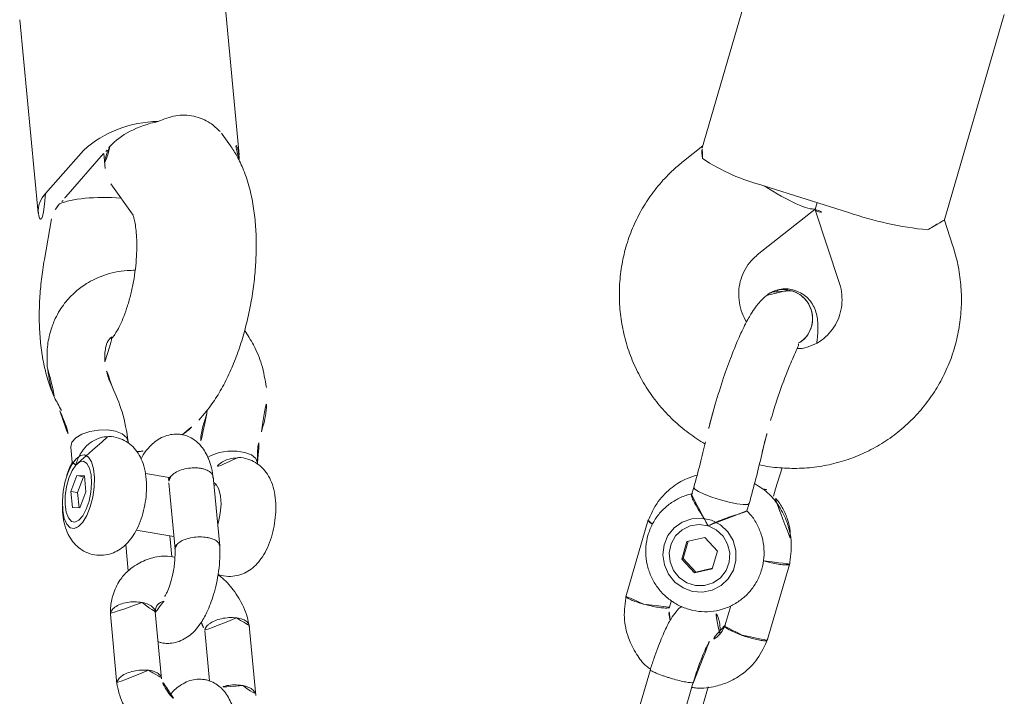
# Model space of a CAD drawing. Extents: x 5459245 to 5462690, y 5971016 to 5972523.
# Tile 101 of 136: x 5462452.9754 to 5462453.1073, y 5972211.3683 to 5972211.459. Entities that reach past the tile are written whole.
import ezdxf

# ---------------------------------------------------------------- set-up
doc = ezdxf.new("R2010")
doc.units = 0
doc.layers.add('A_MAŁA ARCHITEKTURA', color=195, linetype='CONTINUOUS', lineweight=9)

# ---------------------------------------------------------------- blocks, each defined once
blk = doc.blocks.new('A$C43995eb0')
at = {"layer": 'A_MAŁA ARCHITEKTURA', "linetype": 'Continuous'}
for p, q in [((3288.79, 1130.23), (3278.26, 1128.22)), ((3230.31, 1128.23), (3227.86, 1125.75)), ((3306.02, 1127.54), (3297.95, 1126)), ((3227.92, 1125.75), (3199.67, 1120.35)), ((3308.53, 1125.91), (3298.29, 1123.95)), ((3286.87, 1123.76), (3289.63, 1124.29)), ((3270.2, 1121.97), (3267.3, 1121.47)), ((3271.19, 1122.16), (3270.19, 1121.97)), ((3274.57, 1119.91), (3273.57, 1119.72)), ((3283.59, 1119.29), (3281.17, 1118.82)), ((3284.98, 1117.53), (3283.53, 1119.28)), ((3283.59, 1119.29), (3285.16, 1117.42)), ((3299.38, 1118.05), (3309.68, 1120.02)), ((3280.32, 1116.48), (3281.17, 1118.82)), ((3234.49, 1109.69), (3241.7, 1117)), ((3281.89, 1114.61), (3280.32, 1116.48)), ((3284.13, 1115.19), (3284.98, 1117.53)), ((3285.16, 1117.42), (3284.31, 1115.08)), ((3285.16, 1117.42), (3284.98, 1117.53)), ((3290.9, 1116.55), (3289.88, 1116.36)), ((3281.78, 1114.74), (3284.13, 1115.19)), ((3284.31, 1115.08), (3281.89, 1114.61)), ((3284.13, 1115.19), (3284.31, 1115.08)), ((3232.79, 1113.82), (3234.75, 1102.11)), ((3275.02, 1112.12), (3276.02, 1112.31)), ((3233.51, 1109.49), (3234.45, 1109.67)), ((3243.41, 1105.54), (3234.43, 1109.66)), ((3281.66, 1108.68), (3292.19, 1110.69)), ((3205.76, 1087.04), (3233.99, 1092.43)), ((3233.73, 1092.38), (3236.74, 1091)), ((3326.56, 1072.55), (3318.61, 1067.5)), ((3321.93, 1062.5), (3327.64, 1066.14)), ((3330.33, 1060.29), (3322.72, 1055.44)), ((3298.85, 1058.69), (3298.67, 1058.57)), ((3310.88, 1059.11), (3303.06, 1054.14)), ((3303.83, 1055.08), (3303.96, 1054.7)), ((3325.71, 1050.24), (3333.66, 1055.29)), ((3306.48, 1049.2), (3314.03, 1054)), ((3314.12, 1048.19), (3312.56, 1053.07)), ((3315.12, 1054.08), (3312.72, 1052.56)), ((3295.48, 1049.36), (3295.89, 1049.52)), ((3297.18, 1048.96), (3296.02, 1049.25)), ((3316.45, 1047.82), (3319.45, 1049.73)), ((3305.82, 1048.9), (3306.8, 1045.85)), ((3304.22, 1041.97), (3304.04, 1041.85)), ((3312.62, 1039.87), (3310.8, 1038.71)), ((3312.62, 1039.87), (3314.88, 1040.12)), ((3313.21, 1038.91), (3314.93, 1040.01)), ((3314.88, 1040.12), (3315.31, 1039.2)), ((3317.5, 1040.93), (3317.43, 1040.98)), ((3311.23, 1037.79), (3310.8, 1038.71)), ((3310.9, 1038.78), (3310.95, 1038.66)), ((3310.95, 1038.66), (3313.21, 1038.91)), ((3310.95, 1038.66), (3311.23, 1037.79)), ((3313.21, 1038.91), (3313.49, 1038.04)), ((3315.31, 1039.2), (3313.49, 1038.04)), ((3263.04, 1037.61), (3241.06, 1023.63)), ((3308.32, 1038.05), (3308.29, 1037.97)), ((3313.49, 1038.04), (3311.23, 1037.79)), ((3262.5, 1036), (3261.63, 1034.33)), ((3308.19, 1035.33), (3309.92, 1036.43)), ((3292.5, 1033.65), (3292.82, 1033.56)), ((3292.82, 1033.56), (3292.83, 1033.56)), ((3274.34, 1024.06), (3276.71, 1028.65)), ((3271.17, 1021.36), (3272.85, 1022.44)), ((3271.18, 1021.36), (3278.63, 1019.47)), ((3282.13, 1019.13), (3287.43, 1020.75)), ((3272.02, 1018.75), (3279.47, 1016.86)), ((3260.32, 1003.18), (3282.29, 1017.16))]:
    blk.add_line(p, q, dxfattribs=at)
at = {"layer": 'A_MAŁA ARCHITEKTURA', "linetype": 'Continuous', "flags": 128}
for points in [[(3281.03, 1112.26), (3282.34, 1111.99), (3283.68, 1112.1), (3284.95, 1112.56), (3286.05, 1113.35), (3286.91, 1114.4), (3287.46, 1115.65), (3287.66, 1116.99), (3287.5, 1118.33), (3286.98, 1119.56), (3286.15, 1120.6), (3285.06, 1121.38), (3283.81, 1121.82), (3282.47, 1121.9), (3281.15, 1121.61), (3279.96, 1120.98), (3278.96, 1120.05), (3278.25, 1118.89), (3277.87, 1117.59), (3277.86, 1116.23), (3278.2, 1114.94), (3278.88, 1113.79), (3279.85, 1112.87), (3281.03, 1112.26)], [(3278.73, 1116.18), (3279.1, 1115.03), (3279.8, 1114.04), (3280.77, 1113.32), (3281.9, 1112.91), (3283.11, 1112.87), (3284.29, 1113.19), (3285.33, 1113.84), (3286.14, 1114.77), (3286.65, 1115.89), (3286.81, 1117.11), (3286.61, 1118.31), (3286.06, 1119.39), (3285.22, 1120.26), (3284.16, 1120.83), (3282.97, 1121.05), (3281.77, 1120.91), (3280.64, 1120.42), (3279.71, 1119.62), (3279.04, 1118.59), (3278.71, 1117.41), (3278.73, 1116.18)], [(3273.57, 1119.72), (3273.78, 1119.57), (3274.04, 1119.07), (3274.33, 1118.26), (3274.61, 1117.23), (3274.87, 1116.06), (3275.06, 1114.88), (3275.19, 1113.8), (3275.22, 1112.93)], [(3275.22, 1112.93), (3275.17, 1112.35), (3275.02, 1112.12), (3275.02, 1112.12)], [(3298.67, 1058.57), (3298.28, 1058.12), (3298.11, 1057.38), (3298.2, 1056.44), (3298.54, 1055.38), (3299.1, 1054.32), (3299.81, 1053.36), (3300.62, 1052.59), (3301.09, 1052.26)], [(3308.44, 1057.58), (3308.16, 1057.53), (3306.97, 1057.2), (3305.85, 1056.74), (3304.9, 1056.18), (3304.19, 1055.57), (3303.79, 1054.98), (3303.72, 1054.55)], [(3304.04, 1041.85), (3303.65, 1041.4), (3303.49, 1040.66), (3303.58, 1039.72), (3303.91, 1038.67), (3304.47, 1037.61), (3305.18, 1036.64), (3305.99, 1035.87), (3306.81, 1035.36), (3307.56, 1035.17), (3308.17, 1035.32), (3308.19, 1035.33)], [(3313.92, 1037.11), (3315.16, 1037.62), (3316.25, 1038.23), (3317.1, 1038.89), (3317.65, 1039.55), (3317.85, 1040.17), (3317.71, 1040.71), (3317.21, 1041.11), (3316.41, 1041.35), (3315.36, 1041.41), (3314.14, 1041.29), (3312.84, 1041), (3311.55, 1040.56), (3310.38, 1040), (3309.4, 1039.36), (3308.7, 1038.69), (3308.32, 1038.04), (3308.29, 1037.46), (3308.61, 1036.99), (3309.26, 1036.66), (3310.2, 1036.51), (3311.34, 1036.53), (3312.62, 1036.74), (3313.92, 1037.11)], [(3310.03, 1037.03), (3310.92, 1036.92), (3312, 1037), (3313.17, 1037.25), (3314.34, 1037.65), (3315.39, 1038.16), (3316.23, 1038.75), (3316.79, 1039.36), (3317.02, 1039.93), (3316.9, 1040.41), (3316.43, 1040.76), (3315.67, 1040.96), (3314.67, 1040.97), (3313.53, 1040.81), (3312.35, 1040.48), (3311.23, 1040.02), (3310.27, 1039.46), (3309.56, 1038.86), (3309.16, 1038.26), (3309.11, 1037.73), (3309.4, 1037.31), (3310.03, 1037.03)]]:
    blk.add_lwpolyline(points, dxfattribs=at)
at = {"layer": 'A_MAŁA ARCHITEKTURA', "linetype": 'Continuous'}
for centre, radius, start, end in [((3183.67, 1106.53), 49.66, 8.4408, 20.9944), ((3267.81, 1119.75), 3.26, 9.4748, 42.9064), ((3207.96, 1096.09), 27.45, 353.7766, 12.6719), ((3265.26, 1034.42), 3.84, 115.6428, 187.7279), ((3277.53, 1032.96), 15.24, 207.6015, 248.7929), ((3270.85, 1025.23), 3.67, 255.553, 265.1142), ((3272.39, 1026.08), 4.87, 247.6681, 255.583), ((3279.54, 1023.03), 3.67, 255.553, 265.1142), ((3281.08, 1023.88), 4.87, 247.6681, 255.583), ((3280.51, 1019.96), 3.27, 251.3496, 354.2285), ((3258.57, 1006.2), 3.49, 251.9565, 300.0243)]:
    blk.add_arc(centre, radius, start, end, dxfattribs=at)
for centre, major_axis, ratio, start_param, end_param in [((3230.53, 1117.06), (-3.95, 7.39), 0.096824, 3.111453, 4.340054), ((3233.14, 1101.45), (1.01, 8.32), 0.180739, 4.817334, 6.130191), ((3267.7, 1028.64), (-5.42, 6.5), 0.541367, 0.224336, 0.317878), ((3267.7, 1028.64), (-5.42, 6.5), 0.541367, 1.541741, 2.500606), ((3277.63, 1026.12), (-3.37, 7.33), 0.249873, 1.453201, 2.690928), ((3267.7, 1028.64), (6, -5.49), 0.714013, 5.608184, 6.473508), ((3277.63, 1026.12), (-5.42, 6.5), 0.541367, 2.500606, 2.917256)]:
    blk.add_ellipse(centre, major_axis=major_axis, ratio=ratio, start_param=start_param, end_param=end_param, dxfattribs=at)
for points, knots in [([(3268.32, 1118.56), (3268.32, 1118.58), (3268.11, 1119.48), (3267.48, 1121.18), (3266.34, 1123.6), (3264.9, 1125.86), (3263.22, 1127.93), (3261.3, 1129.78), (3259.18, 1131.39), (3256.88, 1132.73), (3254.44, 1133.8), (3251.89, 1134.56), (3249.26, 1135.02), (3246.6, 1135.17), (3243.93, 1135.01), (3241.29, 1134.53), (3238.73, 1133.74), (3236.26, 1132.66), (3233.94, 1131.3), (3231.95, 1129.81), (3230.8, 1128.71), (3230.31, 1128.23)], [0, 0, 0, 0, 0.001438, 0.05777, 0.114084, 0.170342, 0.226546, 0.282703, 0.338821, 0.394912, 0.450986, 0.507055, 0.563133, 0.619233, 0.675368, 0.731546, 0.787774, 0.844056, 0.900392, 0.956782, 1, 1, 1, 1]), ([(3298.99, 1124.09), (3298.92, 1124.3), (3298.59, 1125.33), (3297.58, 1126.75), (3295.99, 1128.31), (3294.06, 1129.51), (3291.52, 1130.35), (3289.62, 1130.25), (3288.61, 1130.21)], [0, 0, 0, 0, 0.052878, 0.248654, 0.392204, 0.566159, 0.770381, 1, 1, 1, 1]), ([(3289.71, 1126.9), (3289.71, 1126.91), (3289.7, 1126.94), (3289.7, 1127), (3289.67, 1127.21), (3289.59, 1127.74), (3289.43, 1128.54), (3289.21, 1129.37), (3288.99, 1129.96), (3288.83, 1130.21), (3288.76, 1130.21), (3288.74, 1130.21)], [0, 0, 0, 0, 0.0079338, 0.0139385, 0.0379618, 0.1343555, 0.3291606, 0.5278049, 0.7264151, 0.9249874, 1, 1, 1, 1]), ([(3278.43, 1128.26), (3277.49, 1127.94), (3275.66, 1127.32), (3273.51, 1125.55), (3272.06, 1123.58), (3271.07, 1121.46), (3270.92, 1119.96), (3270.84, 1119.15)], [0, 0, 0, 0, 0.235733, 0.454385, 0.645377, 0.808722, 1, 1, 1, 1]), ([(3279.52, 1124.95), (3279.51, 1124.97), (3279.44, 1125.3), (3279.28, 1125.99), (3279.02, 1126.91), (3278.75, 1127.65), (3278.54, 1128.05), (3278.41, 1128.2), (3278.35, 1128.25), (3278.32, 1128.23), (3278.32, 1128.22)], [0, 0, 0, 0, 0.007803, 0.203205, 0.398604, 0.59398, 0.789319, 0.885918, 0.98251, 1, 1, 1, 1]), ([(3289.71, 1126.9), (3289.71, 1126.89), (3289.71, 1126.86), (3289.72, 1126.8), (3289.75, 1126.59), (3289.8, 1126.08), (3289.84, 1125.35), (3289.82, 1124.69), (3289.74, 1124.32), (3289.65, 1124.32), (3289.61, 1124.32)], [0, 0, 0, 0, 0.009284, 0.01631, 0.044421, 0.157218, 0.385171, 0.617638, 0.850068, 1, 1, 1, 1]), ([(3230.03, 1124.32), (3229.53, 1124.63), (3228.54, 1125.25), (3227.88, 1125.72), (3227.92, 1125.69), (3227.94, 1125.67)], [0, 0, 0, 0, 0.398059, 0.795679, 1, 1, 1, 1]), ([(3275.17, 1126.72), (3274.89, 1126.59), (3274.14, 1126.22), (3273.09, 1125.31), (3272.08, 1124.08), (3271.45, 1122.99), (3271.26, 1122.31), (3271.21, 1122.13)], [0, 0, 0, 0, 0.148495, 0.402814, 0.657707, 0.913094, 1, 1, 1, 1]), ([(3275.86, 1112.4), (3275.92, 1112.31), (3276.28, 1111.79), (3277.17, 1111.03), (3278.5, 1110.18), (3279.98, 1109.63), (3281.54, 1109.39), (3283.13, 1109.46), (3284.67, 1109.85), (3286.1, 1110.53), (3287.38, 1111.48), (3288.46, 1112.67), (3289.28, 1114.04), (3289.81, 1115.56), (3290.04, 1117.14), (3289.95, 1118.74), (3289.55, 1120.29), (3288.84, 1121.72), (3287.87, 1122.98), (3286.66, 1124.01), (3285.28, 1124.78), (3283.78, 1125.26), (3282.2, 1125.43), (3280.63, 1125.28), (3279.11, 1124.82), (3277.7, 1124.08), (3276.46, 1123.07), (3275.46, 1121.83), (3274.82, 1120.73), (3274.63, 1120.04), (3274.58, 1119.86)], [0, 0, 0, 0, 0.007528, 0.045165, 0.082726, 0.120233, 0.15771, 0.195192, 0.232716, 0.270306, 0.307979, 0.345738, 0.383575, 0.421466, 0.459378, 0.497278, 0.535135, 0.572922, 0.610625, 0.648242, 0.685788, 0.723285, 0.76076, 0.798249, 0.835786, 0.873395, 0.911089, 0.948867, 0.986719, 1, 1, 1, 1]), ([(3289.47, 1124.27), (3289.89, 1124.28), (3290.67, 1124.3), (3291.72, 1123.96), (3292.19, 1123.5), (3292.41, 1123.29)], [0, 0, 0, 0, 0.391685, 0.713606, 1, 1, 1, 1]), ([(3290.91, 1124.16), (3290.66, 1124.06), (3290.08, 1123.81), (3289.41, 1123.33), (3288.8, 1122.76), (3288.58, 1122.25), (3288.5, 1122.07)], [0, 0, 0, 0, 0.248172, 0.577123, 0.856429, 1, 1, 1, 1]), ([(3298.43, 1123.98), (3297.58, 1123.83), (3296.04, 1123.58), (3294.21, 1123.41), (3293.11, 1123.37), (3292.65, 1123.38), (3292.45, 1123.39), (3292.46, 1123.39), (3292.46, 1123.39)], [0, 0, 0, 0, 0.323125, 0.582929, 0.782138, 0.922978, 0.97265, 1, 1, 1, 1]), ([(3298.34, 1123.93), (3298.34, 1123.93), (3298.32, 1123.95), (3298.3, 1123.93), (3298.29, 1123.91)], [0, 0, 0, 0, 0.083115, 1, 1, 1, 1]), ([(3298.34, 1123.93), (3298.35, 1123.93), (3298.39, 1123.88), (3298.51, 1123.67), (3298.72, 1123.06), (3298.94, 1122.22), (3299.11, 1121.41), (3299.23, 1120.75), (3299.31, 1120.26), (3299.4, 1119.64), (3299.47, 1118.94), (3299.49, 1118.34), (3299.45, 1118.06), (3299.39, 1118.07), (3299.38, 1118.07)], [0, 0, 0, 0, 0.0045, 0.117191, 0.229882, 0.342558, 0.455213, 0.510923, 0.566629, 0.622335, 0.734961, 0.847599, 0.960279, 1, 1, 1, 1]), ([(3241.7, 1117), (3241.83, 1117.13), (3242.31, 1117.59), (3243.25, 1118.25), (3244.56, 1118.83), (3245.95, 1119.13), (3247.35, 1119.13), (3248.72, 1118.84), (3250.01, 1118.27), (3251.12, 1117.4), (3251.85, 1116.62), (3252.11, 1116.09), (3252.16, 1115.99)], [0, 0, 0, 0, 0.041986, 0.153809, 0.26629, 0.379929, 0.495179, 0.612333, 0.731361, 0.851763, 0.972455, 1, 1, 1, 1]), ([(3273.57, 1119.72), (3272.41, 1119.48), (3270.09, 1119.01), (3267.99, 1118.49), (3266.95, 1118.23)], [0, 0, 0, 0, 0.4994943, 1, 1, 1, 1]), ([(3274.57, 1119.89), (3274.57, 1119.9), (3274.56, 1119.92), (3274.67, 1119.85), (3274.91, 1119.64), (3275.48, 1119.08), (3276.24, 1118.31), (3277.22, 1117.38), (3278.08, 1116.65), (3278.61, 1116.26), (3278.72, 1116.18), (3278.73, 1116.18)], [0, 0, 0, 0, 0.015009, 0.077375, 0.232825, 0.388016, 0.549814, 0.731221, 0.942182, 0.998329, 1, 1, 1, 1]), ([(3250.27, 1118), (3250.06, 1117.92), (3249.45, 1117.71), (3248.56, 1117.32), (3247.35, 1116.65), (3246.38, 1115.83), (3245.68, 1114.76), (3245.34, 1113.8), (3245.26, 1112.63), (3245.47, 1111.49), (3245.85, 1110.54), (3246.36, 1110.14), (3246.49, 1110.04)], [0, 0, 0, 0, 0.066001, 0.189471, 0.309992, 0.48926, 0.572058, 0.647492, 0.722432, 0.820744, 0.954521, 1, 1, 1, 1]), ([(3266.95, 1118.23), (3266.23, 1118.05), (3264.79, 1117.69), (3263.17, 1117.37), (3262.36, 1117.21)], [0, 0, 0, 0, 0.49921, 1, 1, 1, 1]), ([(3289.94, 1117.97), (3289.99, 1117.94), (3290.34, 1117.7), (3291, 1117.58), (3292.16, 1117.38), (3293.94, 1117.39), (3295.97, 1117.55), (3297.92, 1117.8), (3298.98, 1117.98), (3299.52, 1118.08)], [0, 0, 0, 0, 0.01907, 0.1346326, 0.288751, 0.4853103, 0.7224719, 0.8565687, 1, 1, 1, 1]), ([(3292.02, 1110.65), (3292.97, 1110.97), (3294.79, 1111.59), (3296.95, 1113.37), (3298.37, 1115.34), (3299.19, 1116.91), (3299.31, 1117.82), (3299.34, 1118.05)], [0, 0, 0, 0, 0.273328, 0.52685, 0.748303, 0.937698, 1, 1, 1, 1]), ([(3245.56, 1111.88), (3245.53, 1112.31), (3245.47, 1113.17), (3245.93, 1114.43), (3246.73, 1115.47), (3247.84, 1116.19), (3249.11, 1116.49), (3250.39, 1116.39), (3251.1, 1115.99), (3251.45, 1115.8)], [0, 0, 0, 0, 0.144353, 0.288707, 0.433054, 0.577385, 0.721694, 0.865979, 1, 1, 1, 1]), ([(3251.31, 1115.86), (3251.25, 1115.91), (3250.86, 1116.23), (3249.91, 1116.45), (3248.63, 1116.44), (3247.4, 1115.96), (3246.39, 1115.11), (3245.71, 1113.97), (3245.46, 1112.84), (3245.53, 1112.15), (3245.56, 1111.88)], [0, 0, 0, 0, 0.027887, 0.174605, 0.321289, 0.467972, 0.614672, 0.761397, 0.908143, 1, 1, 1, 1]), ([(3262.36, 1117.21), (3261.46, 1117.05), (3259.83, 1116.75), (3257.29, 1116.4), (3255.16, 1116.18), (3253.5, 1116.07), (3252.29, 1116), (3251.52, 1115.98), (3251.56, 1115.88), (3251.58, 1115.85)], [0, 0, 0, 0, 0.172396, 0.315674, 0.496192, 0.601388, 0.745483, 0.918438, 1, 1, 1, 1]), ([(3292.34, 1117.43), (3292.1, 1117.22), (3291.63, 1116.82), (3291.05, 1116.65), (3290.77, 1116.57)], [0, 0, 0, 0, 0.527191, 1, 1, 1, 1]), ([(3291.99, 1113.26), (3291.99, 1113.27), (3291.92, 1113.61), (3291.76, 1114.29), (3291.49, 1115.21), (3291.22, 1115.95), (3291.02, 1116.35), (3290.88, 1116.5), (3290.82, 1116.55), (3290.79, 1116.53), (3290.79, 1116.53)], [0, 0, 0, 0, 0.007799, 0.203105, 0.39841, 0.593704, 0.788954, 0.885499, 0.982028, 1, 1, 1, 1]), ([(3278.73, 1116.18), (3278.72, 1116.18), (3278.61, 1116.01), (3278.2, 1115.41), (3277.56, 1114.36), (3277.07, 1113.54), (3276.67, 1112.95), (3276.37, 1112.56), (3276.1, 1112.29), (3276.03, 1112.33), (3276.02, 1112.33)], [0, 0, 0, 0, 0.001977, 0.098206, 0.345382, 0.593871, 0.617104, 0.802194, 0.980358, 1, 1, 1, 1]), ([(3291.99, 1113.26), (3292, 1113.24), (3292.07, 1112.91), (3292.18, 1112.25), (3292.27, 1111.45), (3292.26, 1110.9), (3292.2, 1110.69), (3292.14, 1110.69), (3292.14, 1110.69)], [0, 0, 0, 0, 0.009514, 0.247746, 0.485977, 0.724178, 0.962334, 1, 1, 1, 1]), ([(3245.56, 1111.88), (3245.67, 1111.47), (3245.9, 1110.65), (3246.49, 1109.83), (3246.95, 1109.57), (3247.03, 1109.52)], [0, 0, 0, 0, 0.446124, 0.892248, 1, 1, 1, 1]), ([(3247.6, 1109.16), (3247.54, 1109.18), (3247.08, 1109.33), (3246.39, 1110), (3245.77, 1110.93), (3245.62, 1111.62), (3245.56, 1111.88)], [0, 0, 0, 0, 0.052385, 0.413217, 0.7741, 1, 1, 1, 1]), ([(3268.84, 1110.74), (3269.81, 1110.98), (3271.75, 1111.46), (3273.93, 1111.9), (3275.02, 1112.12)], [0, 0, 0, 0, 0.499458, 1, 1, 1, 1]), ([(3273.34, 1111.77), (3273.69, 1111.42), (3274.55, 1110.51), (3276.4, 1109.42), (3278.94, 1108.56), (3280.84, 1108.66), (3281.84, 1108.71)], [0, 0, 0, 0, 0.157959, 0.398957, 0.681886, 1, 1, 1, 1]), ([(3236.74, 1091), (3237.28, 1090.77), (3238.62, 1090.19), (3240.89, 1089.52), (3243.51, 1089.05), (3246.17, 1088.91), (3248.84, 1089.07), (3251.48, 1089.55), (3254.04, 1090.33), (3256.51, 1091.41), (3258.83, 1092.77), (3260.99, 1094.39), (3262.95, 1096.25), (3264.68, 1098.33), (3266.16, 1100.6), (3267.37, 1103.02), (3268.28, 1105.57), (3268.91, 1108.18), (3269.07, 1109.94), (3269.15, 1110.81)], [0, 0, 0, 0, 0.0392149, 0.0990838, 0.1589734, 0.2188868, 0.2788365, 0.3388325, 0.3988821, 0.4589893, 0.5191551, 0.5793771, 0.6396507, 0.6999683, 0.7603209, 0.820697, 0.8810811, 0.9414607, 1, 1, 1, 1]), ([(3263.78, 1109.61), (3264.67, 1109.79), (3266.44, 1110.14), (3268.04, 1110.54), (3268.84, 1110.74)], [0, 0, 0, 0, 0.499284, 1, 1, 1, 1]), ([(3252.07, 1108.34), (3251.82, 1107.97), (3251.29, 1107.2), (3250.21, 1106.26), (3248.96, 1105.53), (3247.61, 1105.08), (3246.21, 1104.91), (3244.83, 1105.04), (3243.91, 1105.32), (3243.46, 1105.52), (3243.41, 1105.54)], [0, 0, 0, 0, 0.130056, 0.270203, 0.410789, 0.552477, 0.695888, 0.84152, 0.983855, 1, 1, 1, 1]), ([(3246.87, 1109.59), (3247.15, 1109.41), (3247.67, 1109.06), (3248.96, 1108.62), (3250.59, 1108.36), (3252.36, 1108.31), (3253.77, 1108.35), (3255.18, 1108.43), (3257.26, 1108.62), (3260.26, 1108.99), (3262.54, 1109.39), (3263.78, 1109.61)], [0, 0, 0, 0, 0.094069, 0.179927, 0.323553, 0.428302, 0.494935, 0.563036, 0.673797, 0.822901, 1, 1, 1, 1]), ([(3281.92, 1109.46), (3281.91, 1109.28), (3281.88, 1108.89), (3281.8, 1108.7), (3281.73, 1108.7), (3281.72, 1108.7)], [0, 0, 0, 0, 0.419379, 0.887279, 1, 1, 1, 1]), ([(3235.26, 1093.11), (3234.82, 1092.81), (3234.27, 1092.43), (3234.03, 1092.48), (3233.98, 1092.48)], [0, 0, 0, 0, 0.80171, 1, 1, 1, 1]), ([(3326.16, 1070.4), (3326.16, 1070.42), (3326.15, 1070.44), (3326.14, 1070.49), (3326.09, 1070.68), (3326, 1071.14), (3326.01, 1071.77), (3326.2, 1072.32), (3326.47, 1072.46), (3326.58, 1072.52)], [0, 0, 0, 0, 0.01177, 0.020678, 0.056316, 0.199315, 0.488305, 0.782991, 1, 1, 1, 1]), ([(3331.08, 1071.97), (3330.69, 1071.68), (3329.92, 1071.13), (3328.82, 1070.01), (3327.99, 1068.77), (3327.6, 1067.46), (3327.57, 1066.46), (3327.68, 1065.77), (3327.88, 1065.14), (3328.2, 1064.49), (3328.94, 1063.52), (3330.12, 1062.77), (3331.09, 1062.42), (3331.51, 1062.34), (3331.67, 1062.31)], [0, 0, 0, 0, 0.095859, 0.187097, 0.338552, 0.444063, 0.516242, 0.570646, 0.611762, 0.668168, 0.745587, 0.89697, 0.960648, 1, 1, 1, 1]), ([(3326.16, 1070.4), (3326.16, 1070.39), (3326.17, 1070.37), (3326.19, 1070.31), (3326.25, 1070.12), (3326.43, 1069.64), (3326.83, 1068.9), (3327.33, 1068.22), (3327.67, 1067.95), (3327.79, 1067.86)], [0, 0, 0, 0, 0.012631, 0.02219, 0.060435, 0.213894, 0.524022, 0.840292, 1, 1, 1, 1]), ([(3318.72, 1067.58), (3318.37, 1067.3), (3317.66, 1066.75), (3316.45, 1065.42), (3315.32, 1063.56), (3314.61, 1061.78), (3314.47, 1060.83), (3314.45, 1060.68)], [0, 0, 0, 0, 0.16921, 0.343023, 0.662481, 0.946739, 1, 1, 1, 1]), ([(3318.47, 1065.51), (3318.47, 1065.52), (3318.36, 1065.82), (3318.22, 1066.39), (3318.28, 1067.05), (3318.43, 1067.42), (3318.6, 1067.48), (3318.62, 1067.48)], [0, 0, 0, 0, 0.012814, 0.33367, 0.654524, 0.975338, 1, 1, 1, 1]), ([(3333.55, 1055.22), (3333.9, 1055.49), (3334.61, 1056.04), (3335.81, 1057.37), (3336.98, 1059.23), (3337.79, 1061.55), (3338.12, 1063.68), (3338.08, 1065.51), (3337.83, 1067.2), (3337.4, 1068.15), (3337.17, 1068.66)], [0, 0, 0, 0, 0.093768, 0.190088, 0.367116, 0.524639, 0.66326, 0.783453, 0.885985, 1, 1, 1, 1]), ([(3314.38, 1060.66), (3314.38, 1060.71), (3314.37, 1061.18), (3314.05, 1062.01), (3313.44, 1063.01), (3312.65, 1063.77), (3311.74, 1064.33), (3310.71, 1064.71), (3309.54, 1064.93), (3308.2, 1064.96), (3306.73, 1064.79), (3305.22, 1064.43), (3303.76, 1063.91), (3302.37, 1063.24), (3301.14, 1062.42), (3300.15, 1061.5), (3299.42, 1060.5), (3298.95, 1059.44), (3298.73, 1058.32), (3298.81, 1057.14), (3299.03, 1056.28), (3299.29, 1055.88), (3299.33, 1055.83)], [0, 0, 0, 0, 0.0066736, 0.060151, 0.1092479, 0.1555621, 0.2013366, 0.2488978, 0.3011672, 0.3608845, 0.4249702, 0.4872136, 0.5485509, 0.6109583, 0.6767633, 0.7391226, 0.7922933, 0.8419263, 0.890391, 0.9385737, 0.9917257, 1, 1, 1, 1]), ([(3318.47, 1065.51), (3318.47, 1065.5), (3318.58, 1065.2), (3318.87, 1064.59), (3319.46, 1063.75), (3320.15, 1063.06), (3320.74, 1062.67), (3321.18, 1062.49), (3321.48, 1062.43), (3321.8, 1062.43), (3321.95, 1062.55), (3322.04, 1062.62)], [0, 0, 0, 0, 0.0064254, 0.1673237, 0.3282224, 0.4891112, 0.6499644, 0.729501, 0.8090242, 0.8885474, 1, 1, 1, 1]), ([(3321.17, 1061.56), (3321.25, 1061.71), (3321.51, 1062.13), (3321.86, 1062.39), (3322.09, 1062.56)], [0, 0, 0, 0, 0.3461552, 1, 1, 1, 1]), ([(3331.89, 1062.88), (3331.89, 1062.87), (3331.81, 1062.5), (3331.47, 1061.76), (3330.91, 1060.81), (3330.4, 1060.41), (3330.18, 1060.23)], [0, 0, 0, 0, 0.0024214, 0.3364915, 0.7065258, 1, 1, 1, 1]), ([(3326.09, 1057.59), (3326.07, 1057.73), (3326.03, 1058.04), (3325.85, 1058.58), (3325.53, 1059.23), (3324.79, 1060.2), (3323.62, 1060.96), (3322.42, 1061.37), (3321.25, 1061.6), (3319.46, 1061.69), (3317.46, 1061.47), (3315.55, 1061.04), (3313.94, 1060.55), (3312.59, 1060), (3311.54, 1059.49), (3311.05, 1059.2), (3310.8, 1059.06)], [0, 0, 0, 0, 0.027038, 0.059886, 0.10495, 0.166801, 0.287743, 0.338617, 0.415323, 0.520714, 0.65381, 0.730736, 0.814334, 0.90452, 0.952134, 1, 1, 1, 1]), ([(3330.07, 1058.23), (3330.07, 1058.24), (3329.96, 1058.53), (3329.83, 1059.11), (3329.89, 1059.76), (3330.03, 1060.14), (3330.2, 1060.19), (3330.21, 1060.19)], [0, 0, 0, 0, 0.0128946, 0.3357906, 0.658687, 0.9815637, 1, 1, 1, 1]), ([(3298.69, 1058.58), (3298.04, 1058.23), (3296.75, 1057.54), (3295.43, 1057.29), (3294.77, 1057.16)], [0, 0, 0, 0, 0.502737, 1, 1, 1, 1]), ([(3313.29, 1053.94), (3313.29, 1053.95), (3313.27, 1053.95), (3313.23, 1053.96), (3313.1, 1054.01), (3312.77, 1054.17), (3312.22, 1054.58), (3311.57, 1055.31), (3311.03, 1056.18), (3310.71, 1056.94), (3310.51, 1057.65), (3310.46, 1058.3), (3310.58, 1058.87), (3310.82, 1059.03), (3310.92, 1059.1)], [0, 0, 0, 0, 0.005034, 0.008844, 0.024087, 0.085248, 0.208851, 0.33489, 0.460908, 0.586901, 0.649211, 0.775189, 0.901172, 1, 1, 1, 1]), ([(3330.07, 1058.23), (3330.08, 1058.21), (3330.19, 1057.92), (3330.48, 1057.31), (3331.07, 1056.47), (3331.75, 1055.77), (3332.34, 1055.38), (3332.78, 1055.2), (3333.08, 1055.15), (3333.4, 1055.15), (3333.55, 1055.26), (3333.64, 1055.33)], [0, 0, 0, 0, 0.0064419, 0.1677493, 0.3290556, 0.4903421, 0.651598, 0.7313429, 0.8110812, 0.8908195, 1, 1, 1, 1]), ([(3294.76, 1057.16), (3293.79, 1056.97), (3291.86, 1056.58), (3290.05, 1055.55), (3289.15, 1055.03)], [0, 0, 0, 0, 0.502323, 1, 1, 1, 1]), ([(3299.34, 1055.83), (3299.53, 1055.53), (3299.98, 1054.81), (3301.13, 1054.01), (3302.06, 1053.79), (3302.5, 1053.69)], [0, 0, 0, 0, 0.279613, 0.658769, 1, 1, 1, 1]), ([(3313.89, 1053.92), (3314.45, 1054.22), (3315.5, 1054.77), (3317.21, 1055.31), (3318.58, 1055.59), (3319.56, 1055.67), (3320.12, 1055.67), (3320.28, 1055.65), (3320.3, 1055.65)], [0, 0, 0, 0, 0.273091, 0.505793, 0.701046, 0.858931, 0.980461, 1, 1, 1, 1]), ([(3322.76, 1055.49), (3322.58, 1055.4), (3322.04, 1055.15), (3321.42, 1055.38), (3321.03, 1055.64), (3320.9, 1055.85), (3320.9, 1055.85)], [0, 0, 0, 0, 0.2612608, 0.7725991, 0.9905979, 1, 1, 1, 1]), ([(3289.15, 1055.03), (3288.31, 1054.41), (3286.74, 1053.25), (3284.92, 1051.11), (3284.05, 1049.61), (3283.66, 1048.95)], [0, 0, 0, 0, 0.39056, 0.729191, 1, 1, 1, 1]), ([(3303.24, 1054.26), (3302.85, 1053.98), (3302.09, 1053.42), (3300.98, 1052.3), (3300.16, 1051.06), (3299.77, 1049.76), (3299.74, 1048.75), (3299.85, 1048.07), (3300.05, 1047.44), (3300.37, 1046.79), (3301.11, 1045.82), (3302.28, 1045.05), (3303.48, 1044.65), (3304.34, 1044.45), (3305.05, 1044.44), (3305.31, 1044.43)], [0, 0, 0, 0, 0.085984, 0.167823, 0.303676, 0.398318, 0.463061, 0.511861, 0.548741, 0.599336, 0.66878, 0.804569, 0.861686, 0.947809, 1, 1, 1, 1]), ([(3314.98, 1054.45), (3315.12, 1054.04), (3315.51, 1052.91), (3316.7, 1051.43), (3318.15, 1050.29), (3319.66, 1049.6), (3321.24, 1049.22), (3322.8, 1049.26), (3324.1, 1049.56), (3324.96, 1049.86), (3325.53, 1050.15), (3325.82, 1050.3)], [0, 0, 0, 0, 0.0935166, 0.2569552, 0.4181969, 0.507676, 0.6327669, 0.7984238, 0.8626638, 0.9311597, 1, 1, 1, 1]), ([(3322.38, 1053.33), (3322.38, 1053.35), (3322.29, 1053.66), (3322.2, 1054.25), (3322.3, 1054.95), (3322.52, 1055.37), (3322.76, 1055.44), (3322.83, 1055.46)], [0, 0, 0, 0, 0.011575, 0.301431, 0.591287, 0.881126, 1, 1, 1, 1]), ([(3305.6, 1049.05), (3305.59, 1049.05), (3305.37, 1049.1), (3304.89, 1049.31), (3304.17, 1049.88), (3303.51, 1050.65), (3303.09, 1051.39), (3302.85, 1051.98), (3302.72, 1052.41), (3302.63, 1052.96), (3302.67, 1053.56), (3302.85, 1054.02), (3303.08, 1054.11), (3303.14, 1054.14)], [0, 0, 0, 0, 0.005069, 0.13199, 0.25891, 0.385814, 0.512694, 0.57544, 0.63818, 0.70092, 0.827767, 0.954629, 1, 1, 1, 1]), ([(3313.29, 1053.94), (3313.3, 1053.94), (3313.32, 1053.94), (3313.35, 1053.93), (3313.48, 1053.9), (3313.73, 1053.87), (3313.9, 1053.96), (3314, 1054.02)], [0, 0, 0, 0, 0.028359, 0.049822, 0.135692, 0.480246, 1, 1, 1, 1]), ([(3322.38, 1053.33), (3322.39, 1053.32), (3322.48, 1053.01), (3322.73, 1052.38), (3323.27, 1051.51), (3323.92, 1050.79), (3324.49, 1050.39), (3324.93, 1050.21), (3325.23, 1050.15), (3325.53, 1050.15), (3325.67, 1050.26), (3325.75, 1050.32)], [0, 0, 0, 0, 0.006576, 0.171232, 0.335887, 0.500522, 0.665126, 0.746526, 0.82792, 0.909314, 1, 1, 1, 1]), ([(3295.91, 1049.52), (3297.1, 1049.71), (3298.54, 1049.94), (3299.89, 1050.62), (3300.12, 1050.74)], [0, 0, 0, 0, 0.831837, 1, 1, 1, 1]), ([(3296.02, 1049.25), (3295.6, 1049.34), (3294.41, 1049.58), (3292.37, 1049.78), (3289.89, 1049.79), (3287.35, 1049.6), (3284.79, 1049.22), (3282.25, 1048.67), (3279.73, 1047.98), (3277.26, 1047.14), (3274.86, 1046.16), (3272.55, 1045.05), (3270.34, 1043.81), (3268.26, 1042.42), (3266.32, 1040.86), (3264.66, 1039.19), (3263.38, 1037.56), (3262.77, 1036.47), (3262.5, 1036)], [0, 0, 0, 0, 0.03763, 0.104717, 0.172383, 0.238864, 0.303784, 0.367531, 0.430599, 0.493444, 0.556458, 0.619995, 0.684575, 0.750844, 0.819593, 0.891488, 0.952539, 1, 1, 1, 1]), ([(3299.92, 1047.87), (3299.61, 1048.03), (3298.74, 1048.49), (3297.79, 1048.78), (3297.18, 1048.96)], [0, 0, 0, 0, 0.352011, 1, 1, 1, 1]), ([(3305.6, 1049.05), (3305.61, 1049.05), (3305.84, 1049), (3306.15, 1048.98), (3306.34, 1049.14), (3306.39, 1049.19)], [0, 0, 0, 0, 0.0278278, 0.724667, 1, 1, 1, 1]), ([(3305.85, 1048.92), (3305.88, 1048.91), (3305.95, 1048.89), (3306.17, 1049.02), (3306.42, 1049.18), (3306.54, 1049.25)], [0, 0, 0, 0, 0.342669, 0.710055, 1, 1, 1, 1]), ([(3315.74, 1037.92), (3315.85, 1037.98), (3316.44, 1038.25), (3317.35, 1038.89), (3318.37, 1039.8), (3319.11, 1040.79), (3319.6, 1041.84), (3319.84, 1042.96), (3319.8, 1044.15), (3319.44, 1045.29), (3318.81, 1046.29), (3318.02, 1047.05), (3317.11, 1047.61), (3316.08, 1047.99), (3314.91, 1048.21), (3313.57, 1048.24), (3312.1, 1048.08), (3310.59, 1047.72), (3309.13, 1047.2), (3307.74, 1046.52), (3306.51, 1045.7), (3305.52, 1044.78), (3304.79, 1043.78), (3304.32, 1042.72), (3304.1, 1041.6), (3304.18, 1040.43), (3304.4, 1039.56), (3304.67, 1039.16), (3304.71, 1039.1)], [0, 0, 0, 0, 0.011119, 0.060063, 0.107128, 0.147206, 0.184419, 0.220687, 0.256715, 0.296698, 0.333406, 0.368033, 0.402257, 0.437817, 0.476897, 0.521545, 0.56946, 0.615997, 0.661856, 0.708516, 0.757716, 0.80434, 0.844094, 0.881202, 0.917438, 0.953462, 0.993202, 1, 1, 1, 1]), ([(3304.69, 1043.46), (3304.59, 1043.66), (3304.39, 1044.07), (3304.09, 1044.41), (3303.93, 1044.59)], [0, 0, 0, 0, 0.479839, 1, 1, 1, 1]), ([(3304.02, 1041.84), (3302.94, 1041.05), (3300.91, 1039.56), (3299.23, 1037.52), (3298.45, 1036.57)], [0, 0, 0, 0, 0.536219, 1, 1, 1, 1]), ([(3304.73, 1039.11), (3304.8, 1038.97), (3305.01, 1038.5), (3305.73, 1037.83), (3306.8, 1037.2), (3308.14, 1036.85), (3309.24, 1036.87), (3309.88, 1037), (3310.02, 1037.03), (3310.03, 1037.03)], [0, 0, 0, 0, 0.0793585, 0.2655936, 0.4597583, 0.6774537, 0.930616, 0.9979942, 1, 1, 1, 1]), ([(3298.45, 1036.57), (3298.09, 1036.12), (3297.32, 1035.18), (3296.43, 1034.54), (3295.97, 1034.2)], [0, 0, 0, 0, 0.468933, 1, 1, 1, 1]), ([(3310.03, 1037.03), (3310.03, 1037.03), (3310.01, 1036.94), (3309.96, 1036.66), (3309.94, 1036.38), (3309.9, 1036.46), (3309.89, 1036.47)], [0, 0, 0, 0, 0.004901, 0.24341, 0.856052, 1, 1, 1, 1]), ([(3309.89, 1036.44), (3310.01, 1036.44), (3310.61, 1036.4), (3311.41, 1036.49), (3312.08, 1036.65), (3312.24, 1036.69)], [0, 0, 0, 0, 0.1578867, 0.7997871, 1, 1, 1, 1]), ([(3304.53, 1031.8), (3305.07, 1032.46), (3306.2, 1033.86), (3307.52, 1034.83), (3308.21, 1035.35)], [0, 0, 0, 0, 0.477248, 1, 1, 1, 1]), ([(3264.02, 1025.9), (3263.39, 1026.45), (3262.11, 1027.54), (3261.1, 1029.82), (3260.87, 1032), (3261.28, 1033.33), (3261.45, 1033.9)], [0, 0, 0, 0, 0.266006, 0.531719, 0.802227, 1, 1, 1, 1]), ([(3276.63, 1028.5), (3276.63, 1028.5), (3276.62, 1028.49), (3276.82, 1028.72), (3277.25, 1029.11), (3277.94, 1029.64), (3278.89, 1030.26), (3280.07, 1030.91), (3281.45, 1031.57), (3283, 1032.19), (3284.63, 1032.74), (3286.29, 1033.18), (3287.9, 1033.51), (3289.37, 1033.71), (3290.64, 1033.79), (3291.61, 1033.77), (3292.22, 1033.7), (3292.42, 1033.66), (3292.5, 1033.65)], [0, 0, 0, 0, 0.031023, 0.084692, 0.140785, 0.200489, 0.264097, 0.331268, 0.401305, 0.473377, 0.546646, 0.620311, 0.693391, 0.765062, 0.834553, 0.901188, 0.957743, 1, 1, 1, 1]), ([(3295.96, 1034.2), (3295.47, 1033.94), (3294.37, 1033.37), (3293.01, 1033.18), (3292.38, 1033.61), (3292.28, 1033.69)], [0, 0, 0, 0, 0.408353, 0.899681, 1, 1, 1, 1]), ([(3283.18, 1032.23), (3283.34, 1031.92), (3284.01, 1030.61), (3285.51, 1028.85), (3287.5, 1027.3), (3289.12, 1026.5), (3290.37, 1026.07), (3291.43, 1025.81), (3292.58, 1025.66), (3293.96, 1025.62), (3295.68, 1025.81), (3297.8, 1026.39), (3299.24, 1027.19), (3300.02, 1027.62)], [0, 0, 0, 0, 0.0513213, 0.2132965, 0.3420017, 0.435771, 0.4907893, 0.5467158, 0.6053264, 0.6707989, 0.7606519, 0.8719815, 1, 1, 1, 1]), ([(3287.43, 1020.75), (3287.87, 1020.88), (3289.13, 1021.28), (3291.19, 1022.05), (3293.55, 1023.09), (3295.82, 1024.26), (3297.96, 1025.57), (3299.98, 1027.04), (3301.76, 1028.63), (3303.26, 1030.27), (3304.02, 1031.43), (3304.38, 1031.98)], [0, 0, 0, 0, 0.061303, 0.176052, 0.291413, 0.408159, 0.527335, 0.650255, 0.778389, 0.895202, 1, 1, 1, 1]), ([(3300.02, 1027.62), (3300.93, 1028.26), (3302.58, 1029.43), (3303.92, 1031.06), (3304.53, 1031.8)], [0, 0, 0, 0, 0.550031, 1, 1, 1, 1])]:
    blk.add_open_spline(points, degree=3, knots=knots, dxfattribs=at)

msp = doc.modelspace()

# ---------------------------------------------------------------- block references
at = {"layer": 'A_MAŁA ARCHITEKTURA', "xscale": 0.001, "yscale": 0.001, "zscale": 0.001, "rotation": 242.9301705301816}
msp.add_blockref('A$C43995eb0', (5462453.5658, 5972214.81866), dxfattribs=at)

doc.saveas('drawing.dxf')
